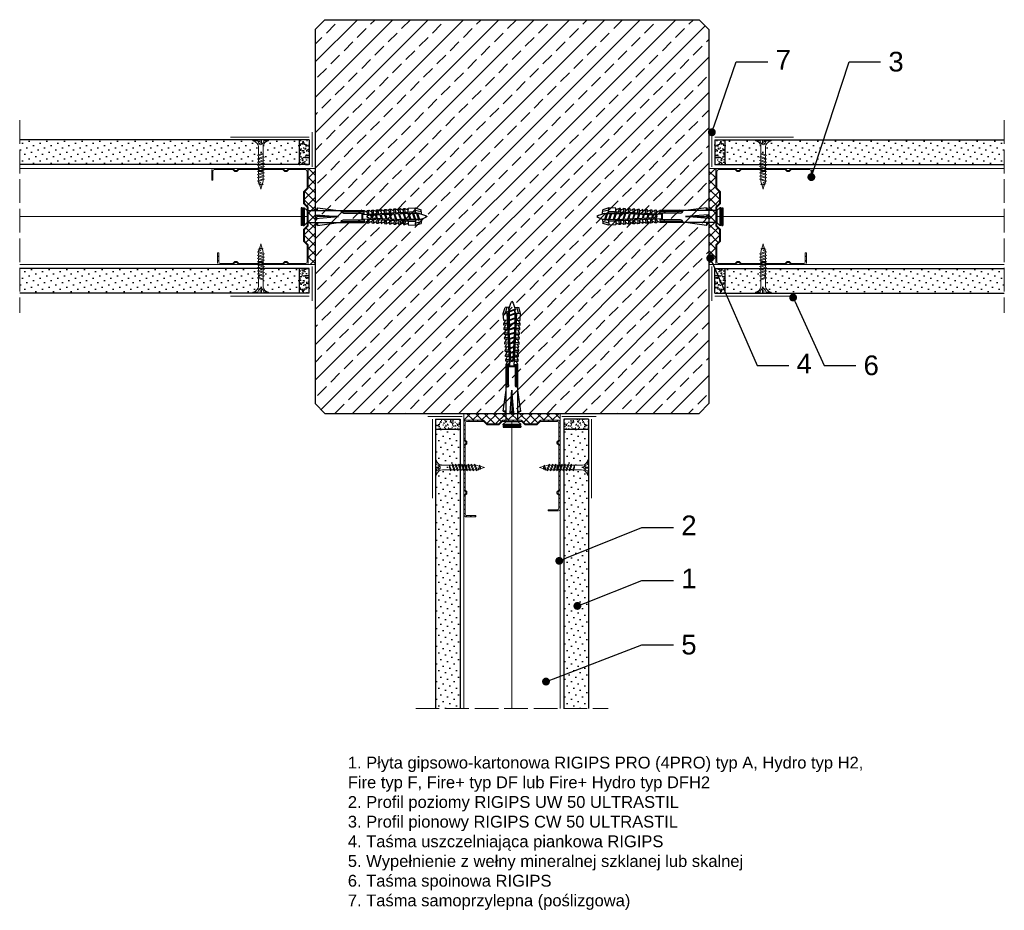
# Model space of a CAD drawing. Header units: millimetres. Extents: x 1245 to 3417, y 302 to 1534.
# Tile 3 of 9: x 1245 to 1745, y 1072 to 1524. Entities that reach past the tile are written whole.
import ezdxf
from ezdxf import colors
from ezdxf.entities.mleader import LeaderData, LeaderLine
from ezdxf.math import Vec2, Vec3

# ---------------------------------------------------------------- set-up
doc = ezdxf.new("R2010")
doc.units = ezdxf.units.MM
doc.linetypes.add('ACAD_ISO02W100', pattern=[15, 12, -3])
for name, color, linetype, lineweight in [('_ISOVER WELNA', 7, 'BATTING', 9), ('_RIGIPS AKCESORIA', 7, 'Continuous', 18), ('_RIGIPS G-K', 7, 'Continuous', 25), ('_RIGIPS PROFIL', 7, 'Continuous', 18), ('KRESKOWANIE', 7, 'Continuous', 9), ('OPISY', 7, 'Continuous', 9), ('PRZERYWANA', 7, 'ACAD_ISO02W100', 9)]:
    doc.layers.add(name, color=color, linetype=linetype, lineweight=lineweight)
doc.styles.get("Standard").update_dxf_attribs({"font": 'arial.ttf'})
doc.linetypes.add('BATTING', pattern='A,0.00254,-2.54,[134,ltypeshp.shx,S=2.54,R=0,X=-2.54,Y=0],-5.08,[134,ltypeshp.shx,S=2.54,R=180,X=2.54,Y=0],-2.54', length=10.16254)

# ---------------------------------------------------------------- blocks, each defined once
blk = doc.blocks.new('TN 25')
at = {"layer": '_RIGIPS AKCESORIA'}
for p, q in [((0, -0.84), (0, 7.16)), ((0, 7.16), (0.46, 7.16)), ((0.46, 7.16), (0.46, 4.78)), ((8.47, 4.46), (8.79, 5)), ((8.79, 5), (9.93, 2.01)), ((10.1, 4.46), (10.41, 5)), ((10.41, 5), (11.56, 2.01)), ((11.67, 4.46), (11.99, 5)), ((11.99, 5), (13.14, 2.01)), ((13.21, 4.46), (13.52, 5)), ((13.52, 5), (14.67, 2.01)), ((14.8, 4.46), (15.12, 5)), ((15.12, 5), (16.26, 2.01)), ((16.42, 4.46), (16.73, 5)), ((16.73, 5), (17.88, 2.01)), ((17.99, 4.46), (18.31, 5)), ((18.31, 5), (19.45, 2.01)), ((19.68, 4.46), (20, 5)), ((20, 5), (21.14, 2.01)), ((0.46, 4.78), (0, 4.78)), ((0, 3.5), (1.77, 3.5)), ((0, 2.83), (1.77, 2.83)), ((0.46, 1.64), (0, 1.64)), ((0.46, -0.84), (0.46, 1.64)), ((1.77, 3.5), (1.77, 4.2)), ((1.77, 2.83), (1.77, 2.18)), ((3.02, 4.46), (8.47, 4.46)), ((7.49, 2.01), (3.55, 2.01)), ((7.12, 4.46), (7.12, 3.18)), ((8.03, 2.01), (7.12, 4.46)), ((7.12, 3.18), (7.65, 1.53)), ((7.65, 1.53), (8.03, 2.01)), ((9.41, 2.01), (8.03, 2.01)), ((9.61, 1.51), (8.47, 4.46)), ((9, 4.46), (10.1, 4.46)), ((9.93, 2.01), (9.61, 1.51)), ((11.04, 2.01), (9.93, 2.01)), ((11.23, 1.51), (10.1, 4.46)), ((10.62, 4.46), (11.67, 4.46)), ((11.56, 2.01), (11.23, 1.51)), ((12.61, 2.01), (11.56, 2.01)), ((12.81, 1.51), (11.67, 4.46)), ((12.2, 4.46), (13.21, 4.46)), ((13.14, 2.01), (12.81, 1.51)), ((14.15, 2.01), (13.14, 2.01)), ((14.34, 1.51), (13.21, 4.46)), ((13.73, 4.46), (14.8, 4.46)), ((14.67, 2.01), (14.34, 1.51)), ((15.74, 2.01), (14.67, 2.01)), ((15.94, 1.51), (14.8, 4.46)), ((15.33, 4.46), (16.42, 4.46)), ((16.26, 2.01), (15.94, 1.51)), ((17.36, 2.01), (16.26, 2.01)), ((17.55, 1.51), (16.42, 4.46)), ((16.94, 4.46), (17.99, 4.46)), ((17.88, 2.01), (17.55, 1.51)), ((18.93, 2.01), (17.88, 2.01)), ((19.13, 1.51), (17.99, 4.46)), ((18.52, 4.46), (19.68, 4.46)), ((19.45, 2.01), (19.13, 1.51)), ((19.45, 2.01), (20.62, 2.01)), ((20.82, 1.51), (19.68, 4.46)), ((20.21, 4.46), (20.7, 4.46)), ((20.7, 4.46), (22.28, 3.98)), ((21.14, 2.01), (20.82, 1.51)), ((21.14, 2.01), (21.81, 2.12)), ((21.85, 1.83), (21.67, 3.28)), ((21.67, 3.28), (22.14, 2.4)), ((22.14, 2.4), (21.85, 1.83)), ((22.7, 2.36), (22.14, 2.4)), ((22.28, 3.98), (22.56, 4.37)), ((22.7, 2.36), (22.28, 3.98)), ((22.56, 4.37), (23.03, 2.71)), ((23.03, 2.71), (22.7, 2.36)), ((22.71, 3.85), (25, 3.24)), ((25, 3.24), (23.03, 2.71)), ((0, -0.84), (0.46, -0.84))]:
    blk.add_line(p, q, dxfattribs=at)
for centre, major_axis, ratio, start_param, end_param in [((3.09, 7.67), (0.17, 3.2), 0.826134, 1.773653, 3.180586), ((-0.04, 0.9), (0, 3.93), 0.848176, -0.720942, -0.151112), ((3.37, -1.57), (0.28, 3.57), 0.832181, 0.035984, 1.430787), ((-2.73, 15.91), (0, 14.76), 0.848176, 3.399396, 3.475072), ((0.59, 4.62), (0, 2.81), 0.848176, 3.475072, 3.862535), ((1.66, 3.18), (0, 0.895), 0.848176, -1.552777, -0.720942), ((1.66, 3.18), (0, 0.895), 0.848176, 3.862535, 4.730408)]:
    blk.add_ellipse(centre, major_axis=major_axis, ratio=ratio, start_param=start_param, end_param=end_param, dxfattribs=at)
blk = doc.blocks.new('CW 50 ULTRASTIL')
h = blk.add_hatch()
h.set_pattern_fill('ANSI31', color=256, scale=0.5, style=0)
h.paths.add_polyline_path([(28.56, 40.65, -0.198912), (28.71, 41), (30.21, 42.51, 0.198912), (30.36, 42.86), (30.36, 48.45, 0.198912), (30.21, 48.8), (28.71, 50.31, -0.198912), (28.56, 50.66), (28.56, 59.85, -0.198912), (28.71, 60.2), (30.21, 61.71, 0.198912), (30.36, 62.06), (30.36, 67.65, 0.198912), (30.21, 68), (28.71, 69.51, -0.198912), (28.56, 69.86), (28.56, 78.31, -0.414214), (29.36, 79.11), (37.68, 79.11, -0.198912), (38.04, 78.96), (38.74, 78.25, 0.198912), (39.1, 78.11), (39.68, 78.11, 0.198912), (40.04, 78.25), (40.74, 78.96, -0.198912), (41.1, 79.11), (50.38, 79.11, -0.198912), (50.74, 78.96), (51.44, 78.25, 0.198912), (51.8, 78.11), (52.38, 78.11, 0.198912), (52.74, 78.25), (53.44, 78.96, -0.198912), (53.8, 79.11), (63.08, 79.11, -0.198912), (63.44, 78.96), (64.14, 78.25, 0.198912), (64.5, 78.11), (65.08, 78.11, 0.198912), (65.44, 78.25), (66.14, 78.96, -0.198912), (66.5, 79.11), (75.66, 79.11, -0.414214), (76.46, 78.31), (76.46, 73.66), (77.01, 73.66), (77.01, 78.86, 0.414214), (76.21, 79.66), (66.5, 79.66, 0.198912), (66.14, 79.51), (65.44, 78.8, -0.198912), (65.08, 78.66), (64.5, 78.66, -0.198912), (64.14, 78.8), (63.44, 79.51, 0.198912), (63.08, 79.66), (53.8, 79.66, 0.198912), (53.44, 79.51), (52.74, 78.8, -0.198912), (52.38, 78.66), (51.8, 78.66, -0.198912), (51.44, 78.8), (50.74, 79.51, 0.198912), (50.38, 79.66), (41.1, 79.66, 0.198912), (40.74, 79.51), (40.04, 78.8, -0.198912), (39.68, 78.66), (39.1, 78.66, -0.198912), (38.74, 78.8), (38.04, 79.51, 0.198912), (37.68, 79.66), (28.81, 79.66, 0.414214), (28.01, 78.86), (28.01, 69.86, 0.198912), (28.16, 69.51), (29.66, 68, -0.198912), (29.81, 67.65), (29.81, 62.06, -0.198912), (29.66, 61.71), (28.16, 60.2, 0.198912), (28.01, 59.85), (28.01, 50.66, 0.198912), (28.16, 50.31), (29.66, 48.8, -0.198912), (29.81, 48.45), (29.81, 42.86, -0.198912), (29.66, 42.51), (28.16, 41, 0.198912), (28.01, 40.65), (28.01, 31.66, 0.414214), (28.81, 30.86), (37.68, 30.86, 0.198912), (38.04, 31), (38.74, 31.71, -0.198912), (39.1, 31.86), (39.68, 31.86, -0.198912), (40.04, 31.71), (40.74, 31, 0.198912), (41.1, 30.86), (50.38, 30.86, 0.198912), (50.74, 31), (51.44, 31.71, -0.198912), (51.8, 31.86), (52.38, 31.86, -0.198912), (52.74, 31.71), (53.44, 31, 0.198912), (53.8, 30.86), (63.08, 30.86, 0.198912), (63.44, 31), (64.14, 31.71, -0.198912), (64.5, 31.86), (65.08, 31.86, -0.198912), (65.44, 31.71), (66.14, 31, 0.198912), (66.5, 30.86), (73.21, 30.86, 0.414214), (74.01, 31.66), (74.01, 36.86), (73.46, 36.86), (73.46, 32.21, -0.414214), (72.66, 31.41), (66.5, 31.41, -0.198912), (66.14, 31.55), (65.44, 32.26, 0.198912), (65.08, 32.41), (64.5, 32.41, 0.198912), (64.14, 32.26), (63.44, 31.55, -0.198912), (63.08, 31.41), (53.8, 31.41, -0.198912), (53.44, 31.55), (52.74, 32.26, 0.198912), (52.38, 32.41), (51.8, 32.41, 0.198912), (51.44, 32.26), (50.74, 31.55, -0.198912), (50.38, 31.41), (41.1, 31.41, -0.198912), (40.74, 31.55), (40.04, 32.26, 0.198912), (39.68, 32.41), (39.1, 32.41, 0.198912), (38.74, 32.26), (38.04, 31.55, -0.198912), (37.68, 31.41), (29.36, 31.41, -0.414214), (28.56, 32.21)])
at = {"layer": '_RIGIPS PROFIL'}
for p, q in [((28.01, 78.86), (28.01, 69.86)), ((28.56, 78.31), (28.56, 69.86)), ((37.68, 79.66), (28.81, 79.66)), ((37.68, 79.11), (29.36, 79.11)), ((38.04, 79.51), (38.74, 78.8)), ((38.04, 78.96), (38.74, 78.25)), ((39.68, 78.66), (39.1, 78.66)), ((39.68, 78.11), (39.1, 78.11)), ((40.74, 79.51), (40.04, 78.8)), ((40.74, 78.96), (40.04, 78.25)), ((50.38, 79.66), (41.1, 79.66)), ((50.38, 79.11), (41.1, 79.11)), ((50.74, 79.51), (51.44, 78.8)), ((50.74, 78.96), (51.44, 78.25)), ((52.38, 78.66), (51.8, 78.66)), ((52.38, 78.11), (51.8, 78.11)), ((53.44, 79.51), (52.74, 78.8)), ((53.44, 78.96), (52.74, 78.25)), ((53.8, 79.66), (63.08, 79.66)), ((53.8, 79.11), (63.08, 79.11)), ((63.44, 79.51), (64.14, 78.8)), ((63.44, 78.96), (64.14, 78.25)), ((65.08, 78.66), (64.5, 78.66)), ((65.08, 78.11), (64.5, 78.11)), ((66.14, 79.51), (65.44, 78.8)), ((66.14, 78.96), (65.44, 78.25)), ((76.21, 79.66), (66.5, 79.66)), ((75.66, 79.11), (66.5, 79.11)), ((76.46, 73.66), (76.46, 78.31)), ((77.01, 73.66), (77.01, 78.86)), ((76.46, 73.66), (77.01, 73.66)), ((29.66, 68), (28.16, 69.51)), ((30.21, 68), (28.71, 69.51)), ((29.81, 67.65), (29.81, 62.06)), ((30.36, 67.65), (30.36, 62.06)), ((29.66, 61.71), (28.16, 60.2)), ((30.21, 61.71), (28.71, 60.2)), ((28.01, 59.85), (28.01, 50.66)), ((28.56, 59.85), (28.56, 50.66)), ((29.66, 48.8), (28.16, 50.31)), ((30.21, 48.8), (28.71, 50.31)), ((29.81, 42.86), (29.81, 48.45)), ((30.36, 42.86), (30.36, 48.45)), ((28.01, 31.66), (28.01, 40.65)), ((29.66, 42.51), (28.16, 41)), ((28.56, 32.21), (28.56, 40.65)), ((30.21, 42.51), (28.71, 41)), ((73.46, 36.86), (73.46, 32.21)), ((73.46, 36.86), (74.01, 36.86)), ((74.01, 36.86), (74.01, 31.66)), ((37.68, 30.86), (28.81, 30.86)), ((37.68, 31.41), (29.36, 31.41)), ((38.04, 31.55), (38.74, 32.26)), ((38.04, 31), (38.74, 31.71)), ((39.68, 32.41), (39.1, 32.41)), ((39.68, 31.86), (39.1, 31.86)), ((40.74, 31.55), (40.04, 32.26)), ((40.74, 31), (40.04, 31.71)), ((50.38, 31.41), (41.1, 31.41)), ((50.38, 30.86), (41.1, 30.86)), ((50.74, 31.55), (51.44, 32.26)), ((50.74, 31), (51.44, 31.71)), ((52.38, 32.41), (51.8, 32.41)), ((52.38, 31.86), (51.8, 31.86)), ((53.44, 31.55), (52.74, 32.26)), ((53.44, 31), (52.74, 31.71)), ((53.8, 31.41), (63.08, 31.41)), ((53.8, 30.86), (63.08, 30.86)), ((63.44, 31.55), (64.14, 32.26)), ((63.44, 31), (64.14, 31.71)), ((65.08, 32.41), (64.5, 32.41)), ((65.08, 31.86), (64.5, 31.86)), ((66.14, 31.55), (65.44, 32.26)), ((66.14, 31), (65.44, 31.71)), ((72.66, 31.41), (66.5, 31.41)), ((73.21, 30.86), (66.5, 30.86))]:
    blk.add_line(p, q, dxfattribs=at)
for centre, radius, start, end in [((28.81, 78.86), 0.8, 90, 180), ((29.36, 78.31), 0.8, 90, 180), ((37.68, 79.16), 0.5, 45, 90), ((37.68, 78.61), 0.5, 45, 90), ((39.1, 79.16), 0.5, 225, 270), ((39.1, 78.61), 0.5, 225, 270), ((39.68, 79.16), 0.5, 270, 315), ((39.68, 78.61), 0.5, 270, 315), ((41.1, 79.16), 0.5, 90, 135), ((41.1, 78.61), 0.5, 90, 135), ((50.38, 79.16), 0.5, 45, 90), ((50.38, 78.61), 0.5, 45, 90), ((51.8, 79.16), 0.5, 225, 270), ((51.8, 78.61), 0.5, 225, 270), ((52.38, 79.16), 0.5, 270, 315), ((52.38, 78.61), 0.5, 270, 315), ((53.8, 79.16), 0.5, 90, 135), ((53.8, 78.61), 0.5, 90, 135), ((63.08, 79.16), 0.5, 45, 90), ((63.08, 78.61), 0.5, 45, 90), ((64.5, 79.16), 0.5, 225, 270), ((64.5, 78.61), 0.5, 225, 270), ((65.08, 79.16), 0.5, 270, 315), ((65.08, 78.61), 0.5, 270, 315), ((66.5, 79.16), 0.5, 90, 135), ((66.5, 78.61), 0.5, 90, 135), ((75.66, 78.31), 0.8, 0, 90), ((76.21, 78.86), 0.8, 0, 90), ((28.51, 69.86), 0.5, 180, 225), ((29.06, 69.86), 0.5, 180, 225), ((29.31, 67.65), 0.5, 0, 45), ((29.86, 67.65), 0.5, 0, 45), ((28.51, 59.85), 0.5, 135, 180), ((29.06, 59.85), 0.5, 135, 180), ((29.31, 62.06), 0.5, 315, 0), ((29.86, 62.06), 0.5, 315, 0), ((28.51, 50.66), 0.5, 180, 225), ((29.06, 50.66), 0.5, 180, 225), ((29.31, 48.45), 0.5, 0, 45), ((29.86, 48.45), 0.5, 0, 45), ((28.51, 40.65), 0.5, 135, 180), ((29.06, 40.65), 0.5, 135, 180), ((29.31, 42.86), 0.5, 315, 0), ((29.86, 42.86), 0.5, 315, 0), ((28.81, 31.66), 0.8, 180, 270), ((29.36, 32.21), 0.8, 180, 270), ((37.68, 31.91), 0.5, 270, 315), ((37.68, 31.36), 0.5, 270, 315), ((39.1, 31.91), 0.5, 90, 135), ((39.1, 31.36), 0.5, 90, 135), ((39.68, 31.91), 0.5, 45, 90), ((39.68, 31.36), 0.5, 45, 90), ((41.1, 31.91), 0.5, 225, 270), ((41.1, 31.36), 0.5, 225, 270), ((50.38, 31.91), 0.5, 270, 315), ((50.38, 31.36), 0.5, 270, 315), ((51.8, 31.91), 0.5, 90, 135), ((51.8, 31.36), 0.5, 90, 135), ((52.38, 31.91), 0.5, 45, 90), ((52.38, 31.36), 0.5, 45, 90), ((53.8, 31.91), 0.5, 225, 270), ((53.8, 31.36), 0.5, 225, 270), ((63.08, 31.91), 0.5, 270, 315), ((63.08, 31.36), 0.5, 270, 315), ((64.5, 31.91), 0.5, 90, 135), ((64.5, 31.36), 0.5, 90, 135), ((65.08, 31.91), 0.5, 45, 90), ((65.08, 31.36), 0.5, 45, 90), ((66.5, 31.91), 0.5, 225, 270), ((66.5, 31.36), 0.5, 225, 270), ((72.66, 32.21), 0.8, 270, 0), ((73.21, 31.66), 0.8, 270, 0)]:
    blk.add_arc(centre, radius, start, end, dxfattribs=at)
blk = doc.blocks.new('kolek rozprezny komplet 60')
for p, q in [((390.66, 217.01), (390.76, 218.91)), ((393.15, 216.88), (390.66, 217.01)), ((393.75, 218.75), (390.71, 217.96)), ((393.81, 219.85), (390.76, 218.91)), ((391.67, 216.95), (392.67, 216.95)), ((392.67, 216.95), (391.67, 213.95)), ((392.67, 216.95), (392.07, 213.95)), ((393.07, 216.95), (392.07, 213.95)), ((392.67, 216.95), (393.04, 217.45)), ((393.07, 216.95), (393.04, 217.45)), ((393.07, 216.95), (394.67, 216.95)), ((394.67, 216.95), (393.67, 213.95)), ((393.68, 217.35), (393.81, 219.85)), ((417.38, 216.11), (393.68, 217.35)), ((420.47, 216.55), (393.71, 217.95)), ((397.41, 219.66), (393.81, 219.85)), ((394.67, 216.95), (394.07, 213.95)), ((395.07, 216.95), (394.07, 213.95)), ((394.67, 216.95), (394.92, 217.29)), ((395.07, 216.95), (395.05, 217.28)), ((395.07, 216.95), (397.07, 216.95)), ((397.07, 216.95), (396.07, 213.95)), ((397.07, 216.95), (396.47, 213.95)), ((397.47, 216.95), (396.47, 213.95)), ((397.07, 216.95), (397.23, 217.17)), ((397.31, 217.76), (397.41, 219.66)), ((397.47, 216.95), (397.46, 217.16)), ((397.47, 216.95), (399.47, 216.95)), ((397.67, 217.14), (397.71, 217.74)), ((399, 219.58), (397.82, 218.98)), ((398.47, 217.1), (398.5, 217.7)), ((399.47, 216.95), (398.47, 213.95)), ((399.47, 216.95), (398.87, 213.95)), ((399.87, 216.95), (398.87, 213.95)), ((398.9, 217.68), (399, 219.58)), ((399.8, 219.54), (399, 219.58)), ((399.47, 216.95), (399.55, 217.05)), ((399.7, 217.64), (399.8, 219.54)), ((399.87, 216.95), (399.87, 217.03)), ((399.87, 216.95), (401.38, 216.95)), ((400.07, 217.02), (400.1, 217.62)), ((401.4, 219.45), (400.22, 218.85)), ((400.87, 216.98), (400.9, 217.58)), ((401.87, 216.92), (400.87, 213.95)), ((401.87, 216.92), (401.27, 213.95)), ((402.26, 216.9), (401.27, 213.95)), ((401.3, 217.56), (401.4, 219.45)), ((402.2, 219.41), (401.4, 219.45)), ((402.1, 217.51), (402.2, 219.41)), ((402.47, 216.89), (402.5, 217.49)), ((403.8, 219.33), (402.61, 218.72)), ((403.27, 216.85), (403.3, 217.45)), ((404.22, 216.8), (403.31, 214.05)), ((403.7, 217.43), (403.8, 219.33)), ((404.24, 216.8), (403.7, 214.07)), ((404.62, 216.78), (403.72, 214.07)), ((404.6, 219.29), (403.8, 219.33)), ((404.5, 217.39), (404.6, 219.29)), ((404.86, 216.77), (404.9, 217.37)), ((406.19, 219.2), (405.01, 218.6)), ((405.66, 216.73), (405.69, 217.32)), ((406.58, 216.68), (405.75, 214.18)), ((406.09, 217.3), (406.19, 219.2)), ((406.62, 216.68), (406.12, 214.2)), ((406.98, 216.66), (406.16, 214.2)), ((406.99, 219.16), (406.19, 219.2)), ((406.89, 217.26), (406.99, 219.16)), ((407.26, 216.64), (407.29, 217.24)), ((408.59, 219.08), (407.41, 218.47)), ((408.06, 216.6), (408.09, 217.2)), ((408.94, 216.55), (408.19, 214.31)), ((408.49, 217.18), (408.59, 219.08)), ((408.99, 216.55), (408.55, 214.33)), ((409.39, 219.03), (408.59, 219.08)), ((409.34, 216.53), (408.6, 214.33)), ((409.29, 217.14), (409.39, 219.03)), ((409.66, 216.52), (409.69, 217.12)), ((410.99, 218.95), (409.8, 218.35)), ((410.46, 216.47), (410.49, 217.07)), ((411.3, 216.43), (410.64, 214.44)), ((410.89, 217.05), (410.99, 218.95)), ((411.37, 216.43), (410.98, 214.45)), ((411.69, 216.41), (411.04, 214.46)), ((412.59, 218.87), (411.4, 218.26)), ((412.05, 216.39), (412.09, 216.99)), ((412.49, 216.97), (412.59, 218.87)), ((413.38, 218.82), (412.59, 218.87)), ((412.85, 216.35), (412.89, 216.95)), ((413.66, 216.31), (413.08, 214.56)), ((413.28, 216.93), (413.38, 218.82)), ((413.75, 216.3), (413.4, 214.58)), ((414.05, 216.29), (413.49, 214.58)), ((414.98, 218.74), (413.8, 218.14)), ((414.45, 216.27), (414.48, 216.86)), ((414.88, 216.84), (414.98, 218.74)), ((415.78, 218.7), (414.98, 218.74)), ((415.25, 216.22), (415.28, 216.82)), ((416.02, 216.18), (415.52, 214.69)), ((415.68, 216.8), (415.78, 218.7)), ((416.12, 216.18), (415.83, 214.71)), ((416.41, 216.16), (415.93, 214.71)), ((417.38, 218.62), (416.2, 218.01)), ((417.28, 216.72), (417.38, 218.62)), ((418.18, 218.57), (417.38, 218.62)), ((418.22, 215.58), (418.01, 214.95)), ((418.08, 216.68), (418.18, 218.57)), ((419.78, 218.49), (418.59, 217.89)), ((419.68, 216.59), (419.78, 218.49)), ((430.17, 217.15), (419.71, 217.15)), ((431.37, 217.95), (419.75, 217.95)), ((448.67, 218.45), (419.77, 218.45)), ((420.47, 217.15), (420.47, 213.75)), ((420.67, 217.15), (420.67, 213.75)), ((420.87, 217.15), (420.87, 213.75)), ((443.47, 219.95), (432.8, 218.45)), ((444.34, 216.37), (432.8, 215.45)), ((432.8, 215.45), (443.47, 215.45)), ((444.34, 214.53), (432.8, 215.45)), ((443.47, 218.45), (443.47, 219.95)), ((443.47, 219.95), (444.34, 218.45)), ((444.34, 216.37), (443.47, 215.45)), ((444.34, 214.53), (443.47, 215.45)), ((444.34, 214.53), (444.34, 216.37)), ((450.17, 219.95), (448.67, 218.45)), ((448.67, 218.45), (448.67, 212.45)), ((448.67, 216.95), (448.67, 213.95)), ((450.17, 219.95), (450.17, 210.95)), ((450.67, 219.95), (450.17, 219.95)), ((450.67, 219.95), (450.67, 210.95)), ((450.67, 219.35), (451.17, 219.95)), ((451.17, 219.95), (451.67, 219.95)), ((451.17, 219.95), (451.17, 210.95)), ((451.67, 219.95), (451.67, 210.95)), ((393.15, 214.02), (390.66, 213.89)), ((390.66, 213.89), (390.76, 211.99)), ((393.75, 212.15), (390.71, 212.94)), ((393.81, 211.05), (390.76, 211.99)), ((391.67, 213.95), (391.71, 213.45)), ((391.71, 213.45), (392.07, 213.95)), ((392.07, 213.95), (393.67, 213.95)), ((393.67, 213.95), (393.7, 213.55)), ((417.38, 214.79), (393.68, 213.55)), ((393.68, 213.55), (393.81, 211.05)), ((420.47, 214.35), (393.71, 212.95)), ((393.78, 213.55), (394.07, 213.95)), ((397.41, 211.24), (393.81, 211.05)), ((394.07, 213.95), (396.07, 213.95)), ((396.07, 213.95), (396.09, 213.67)), ((396.28, 213.68), (396.47, 213.95)), ((396.47, 213.95), (398.47, 213.95)), ((397.31, 213.14), (397.41, 211.24)), ((397.67, 213.76), (397.71, 213.16)), ((399, 211.32), (397.82, 211.93)), ((398.47, 213.95), (398.48, 213.8)), ((398.47, 213.8), (398.5, 213.2)), ((398.77, 213.81), (398.87, 213.95)), ((398.87, 213.95), (400.87, 213.95)), ((398.9, 213.22), (399, 211.32)), ((399.8, 211.36), (399, 211.32)), ((399.7, 213.26), (399.8, 211.36)), ((400.07, 213.88), (400.1, 213.28)), ((401.4, 211.45), (400.22, 212.05)), ((400.87, 213.95), (400.88, 213.92)), ((400.87, 213.92), (400.9, 213.32)), ((401.27, 213.95), (401.38, 213.95)), ((401.27, 213.94), (401.27, 213.95)), ((401.3, 213.35), (401.4, 211.45)), ((402.2, 211.49), (401.4, 211.45)), ((402.1, 213.39), (402.2, 211.49)), ((402.47, 214.01), (402.5, 213.41)), ((403.8, 211.57), (402.61, 212.18)), ((403.27, 214.05), (403.3, 213.45)), ((403.7, 213.47), (403.8, 211.57)), ((404.6, 211.62), (403.8, 211.57)), ((404.5, 213.51), (404.6, 211.62)), ((404.86, 214.13), (404.9, 213.53)), ((406.19, 211.7), (405.01, 212.3)), ((405.66, 214.17), (405.69, 213.58)), ((406.09, 213.6), (406.19, 211.7)), ((406.99, 211.74), (406.19, 211.7)), ((406.89, 213.64), (406.99, 211.74)), ((407.26, 214.26), (407.29, 213.66)), ((408.59, 211.82), (407.41, 212.43)), ((408.06, 214.3), (408.09, 213.7)), ((408.49, 213.72), (408.59, 211.82)), ((409.39, 211.87), (408.59, 211.82)), ((409.29, 213.76), (409.39, 211.87)), ((409.66, 214.38), (409.69, 213.79)), ((410.99, 211.95), (409.8, 212.55)), ((410.46, 214.43), (410.49, 213.83)), ((410.89, 213.85), (410.99, 211.95)), ((412.59, 212.03), (411.4, 212.64)), ((412.05, 214.51), (412.09, 213.91)), ((412.49, 213.93), (412.59, 212.03)), ((413.38, 212.08), (412.59, 212.03)), ((412.85, 214.55), (412.89, 213.95)), ((413.28, 213.97), (413.38, 212.08)), ((414.98, 212.16), (413.8, 212.76)), ((414.45, 214.64), (414.48, 214.04)), ((414.88, 214.06), (414.98, 212.16)), ((415.78, 212.2), (414.98, 212.16)), ((415.25, 214.68), (415.28, 214.08)), ((415.68, 214.1), (415.78, 212.2)), ((417.38, 212.29), (416.2, 212.89)), ((417.28, 214.18), (417.38, 212.29)), ((418.18, 212.33), (417.38, 212.29)), ((418.08, 214.22), (418.18, 212.33)), ((419.78, 212.41), (418.59, 213.01)), ((419.68, 214.31), (419.78, 212.41)), ((430.17, 213.75), (419.71, 213.75)), ((431.37, 212.95), (419.75, 212.95)), ((448.67, 212.45), (419.77, 212.45)), ((443.47, 210.95), (432.8, 212.45)), ((443.47, 212.45), (443.47, 210.95)), ((443.47, 210.95), (444.34, 212.45)), ((450.17, 210.95), (448.67, 212.45)), ((450.67, 210.95), (450.17, 210.95)), ((450.67, 211.55), (451.17, 210.95)), ((451.17, 210.95), (451.67, 210.95))]:
    blk.add_line(p, q)
for centre, radius, start, end in [((393.41, 206.24), 10.85, 99.2038, 121.9083), ((393.41, 224.66), 10.85, 238.0917, 260.7962), ((393.65, 216.85), 0.5, 87, 177), ((397.68, 219.24), 0.3, 177, 297), ((400.08, 219.12), 0.3, 177, 297), ((402.48, 218.99), 0.3, 177, 297), ((404.87, 218.87), 0.3, 177, 297), ((407.27, 218.74), 0.3, 177, 297), ((409.67, 218.61), 0.3, 177, 297), ((411.27, 218.53), 0.3, 177, 297), ((413.66, 218.41), 0.3, 177, 297), ((416.06, 218.28), 0.3, 177, 297), ((417.55, 215.45), 0.682, 255.8604, 104.1386), ((418.46, 218.15), 0.3, 177, 297), ((422.67, 216.95), 1, 90, 168.463), ((430.17, 218.45), 1.3, 270, 0), ((393.65, 214.05), 0.5, 183, 273), ((397.68, 211.66), 0.3, 63, 183), ((400.08, 211.78), 0.3, 63, 183), ((402.48, 211.91), 0.3, 63, 183), ((404.87, 212.03), 0.3, 63, 183), ((407.27, 212.16), 0.3, 63, 183), ((409.67, 212.29), 0.3, 63, 183), ((411.27, 212.37), 0.3, 63, 183), ((413.66, 212.5), 0.3, 63, 183), ((416.06, 212.62), 0.3, 63, 183), ((418.46, 212.75), 0.3, 63, 183), ((422.67, 213.95), 1, 191.537, 270), ((430.17, 212.45), 1.3, 0, 90)]:
    blk.add_arc(centre, radius, start, end)
blk = doc.blocks.new('_Dot')
at = {"color": 0, "linetype": 'ByBlock', "lineweight": -2}
blk.add_line((-0.5, 0), (-1, 0), dxfattribs=at)
at = {"color": 0, "linetype": 'ByBlock', "const_width": 0.5}
blk.add_lwpolyline([(-0.25, 0, 1), (0.25, 0, 1)], format="xyb", close=True, dxfattribs=at)

msp = doc.modelspace()

# ---------------------------------------------------------------- hatches: boundary and pattern name
at = {"layer": '_RIGIPS AKCESORIA'}
h = msp.add_hatch(dxfattribs=at)
h.set_pattern_fill('ANSI37', color=256, style=0)
h.set_pattern_definition([(135, (2990.4067, 384.5676), (2.245064, 2.245064), []), (45, (2990.4067, 384.5676), (2.245064, -2.245064), [])])
h.paths.add_polyline_path([(1391.7, 1429.04, 0.198912), (1391.56, 1429.4), (1390.05, 1430.9, -0.198912), (1389.9, 1431.26), (1389.9, 1436.84, -0.198912), (1390.05, 1437.2), (1391.56, 1438.7, 0.198912), (1391.7, 1439.06), (1391.7, 1448.05, 0.414214), (1390.9, 1448.85), (1395.2, 1448.85), (1395.2, 1400.05), (1390.9, 1400.05, 0.414214), (1391.7, 1400.85), (1391.7, 1409.84, 0.198912), (1391.56, 1410.2), (1390.05, 1411.7, -0.198912), (1389.9, 1412.06), (1389.9, 1417.64, -0.198912), (1390.05, 1418), (1391.56, 1419.5, 0.198912), (1391.7, 1419.86)])
h = msp.add_hatch(dxfattribs=at)
h.set_pattern_fill('ANSI37', color=256, style=0)
h.set_pattern_definition([(45, (0, 384.5676), (-2.245064, 2.245064), []), (135, (0, 384.5676), (-2.245064, -2.245064), [])])
h.paths.add_polyline_path([(1598.7, 1429.04, -0.198912), (1598.85, 1429.4), (1600.36, 1430.9, 0.198912), (1600.5, 1431.26), (1600.5, 1436.84, 0.198912), (1600.36, 1437.2), (1598.85, 1438.7, -0.198912), (1598.7, 1439.06), (1598.7, 1448.05, -0.414214), (1599.5, 1448.85), (1595.2, 1448.85), (1595.2, 1400.05), (1599.5, 1400.05, -0.414214), (1598.7, 1400.85), (1598.7, 1409.84, -0.198912), (1598.85, 1410.2), (1600.36, 1411.7, 0.198912), (1600.5, 1412.06), (1600.5, 1417.64, 0.198912), (1600.36, 1418), (1598.85, 1419.5, -0.198912), (1598.7, 1419.86)])
h = msp.add_hatch(dxfattribs=at)
h.set_pattern_fill('ANSI37', color=256, angle=90, style=0)
h.set_pattern_definition([(225, (2535.087, 2919.6547), (-2.245064, 2.245064), []), (135, (2535.087, 2919.6547), (2.245064, 2.245064), [])])
h.paths.add_polyline_path([(1490.61, 1320.95, 0.198912), (1490.26, 1320.8), (1488.75, 1319.3, -0.198912), (1488.4, 1319.15), (1482.81, 1319.15, -0.198912), (1482.46, 1319.3), (1480.95, 1320.8, 0.198912), (1480.6, 1320.95), (1471.6, 1320.95, 0.414214), (1470.8, 1320.15), (1470.8, 1324.45), (1519.6, 1324.45), (1519.6, 1320.15, 0.414214), (1518.8, 1320.95), (1509.81, 1320.95, 0.198912), (1509.46, 1320.8), (1507.95, 1319.3, -0.198912), (1507.6, 1319.15), (1502.01, 1319.15, -0.198912), (1501.66, 1319.3), (1500.15, 1320.8, 0.198912), (1499.8, 1320.95)])
at = {"layer": '_RIGIPS G-K'}
h = msp.add_hatch(dxfattribs=at)
h.set_pattern_fill('DOTS', color=256, scale=2, angle=225, style=0)
h.set_pattern_definition([(315, (3690.4067, 360.4676), (-1.122532, -3.367596), [0, -3.175])])
h.paths.add_polyline_path([(1245.2, 1463.35), (1245.2, 1450.85), (1387.2, 1450.85), (1387.2, 1463.35)])
h = msp.add_hatch(dxfattribs=at)
h.set_pattern_fill('AR-SAND', color=256, scale=0.05, style=0)
h.set_pattern_definition([(142.5, (3406.7401, 360.4676), (0.0800016, 2.4470662), [0, -1.9304, 0, -2.159, 0, -2.06375]), (172.5, (3406.74, 360.4676), (-2.2476164, 3.5841255), [0, -1.0414, 0, -1.7399, 0, -0.66675]), (212.5, (3408.3022, 360.4676), (-3.9549619, 0.007186), [0, -0.635, 0, -2.286, 0, -2.9845]), (222.5, (3408.3022, 360.4676), (-3.8177823, 1.1146466), [0, -0.3175, 0, -1.4986, 0, -1.7145])])
h.paths.add_polyline_path([(1387.2, 1463.35), (1392.2, 1463.35), (1392.2, 1450.85), (1387.2, 1450.85)])
h = msp.add_hatch(dxfattribs=at)
h.set_pattern_fill('AR-SAND', color=256, scale=0.05, style=0)
h.set_pattern_definition([(37.5, (-416.3334, 360.4676), (-0.0800016, 2.4470662), [0, -1.9304, 0, -2.159, 0, -2.06375]), (7.5, (-416.3334, 360.4676), (2.2476164, 3.5841255), [0, -1.0414, 0, -1.7399, 0, -0.66675]), (327.5, (-417.8955, 360.4676), (3.9549619, 0.007186), [0, -0.635, 0, -2.286, 0, -2.9845]), (317.5, (-417.8955, 360.4676), (3.8177823, 1.1146466), [0, -0.3175, 0, -1.4986, 0, -1.7145])])
h.paths.add_polyline_path([(1603.2, 1463.35), (1598.2, 1463.35), (1598.2, 1450.85), (1603.2, 1450.85)])
h = msp.add_hatch(dxfattribs=at)
h.set_pattern_fill('DOTS', color=256, scale=2, angle=225, style=0)
h.set_pattern_definition([(225, (-700, 360.4676), (1.122532, -3.367596), [0, -3.175])])
h.paths.add_polyline_path([(1745.2, 1450.85), (1745.2, 1463.35), (1603.2, 1463.35), (1603.2, 1450.85)])
h = msp.add_hatch(dxfattribs=at)
h.set_pattern_fill('DOTS', color=256, scale=2, angle=225, style=0)
h.set_pattern_definition([(315, (3690.4067, 408.6676), (-1.122532, -3.367596), [0, -3.175])])
h.paths.add_polyline_path([(1245.2, 1398.05), (1245.2, 1385.55), (1387.2, 1385.55), (1387.2, 1398.05)])
h = msp.add_hatch(dxfattribs=at)
h.set_pattern_fill('AR-SAND', color=256, scale=0.05, style=0)
h.set_pattern_definition([(217.5, (3406.7401, 2488.4351), (0.0800016, -2.4470662), [0, -1.9304, 0, -2.159, 0, -2.06375]), (187.5, (3406.74, 2488.435), (-2.2476164, -3.5841255), [0, -1.0414, 0, -1.7399, 0, -0.66675]), (147.5, (3408.3022, 2488.4351), (-3.9549619, -0.007186), [0, -0.635, 0, -2.286, 0, -2.9845]), (137.5, (3408.3022, 2488.435), (-3.8177823, -1.1146466), [0, -0.3175, 0, -1.4986, 0, -1.7145])])
h.paths.add_polyline_path([(1392.2, 1385.55), (1387.2, 1385.55), (1387.2, 1398.05), (1392.2, 1398.05)])
h = msp.add_hatch(dxfattribs=at)
h.set_pattern_fill('AR-SAND', color=256, scale=0.05, style=0)
h.set_pattern_definition([(322.5, (-416.3334, 2488.4351), (-0.0800016, -2.4470662), [0, -1.9304, 0, -2.159, 0, -2.06375]), (352.5, (-416.3334, 2488.435), (2.2476164, -3.5841255), [0, -1.0414, 0, -1.7399, 0, -0.66675]), (32.5, (-417.8955, 2488.4351), (3.9549619, -0.007186), [0, -0.635, 0, -2.286, 0, -2.9845]), (42.5, (-417.8955, 2488.435), (3.8177823, -1.1146466), [0, -0.3175, 0, -1.4986, 0, -1.7145])])
h.paths.add_polyline_path([(1598.2, 1385.55), (1603.2, 1385.55), (1603.2, 1398.05), (1598.2, 1398.05)])
h = msp.add_hatch(dxfattribs=at)
h.set_pattern_fill('DOTS', color=256, scale=2, angle=225, style=0)
h.set_pattern_definition([(225, (-700, 408.6676), (1.122532, -3.367596), [0, -3.175])])
h.paths.add_polyline_path([(1745.2, 1385.55), (1745.2, 1398.05), (1603.2, 1398.05), (1603.2, 1385.55)])
h = msp.add_hatch(dxfattribs=at)
h.set_pattern_fill('AR-SAND', color=256, scale=0.05, angle=90, style=0)
h.set_pattern_definition([(232.5, (2559.1871, 3335.9881), (-2.4470662, 0.0800016), [0, -1.9304, 0, -2.159, 0, -2.06375]), (262.5, (2559.187, 3335.988), (-3.5841255, -2.2476164), [0, -1.0414, 0, -1.7399, 0, -0.66675]), (302.5, (2559.1871, 3337.5502), (-0.007186, -3.9549619), [0, -0.635, 0, -2.286, 0, -2.9845]), (312.5, (2559.187, 3337.5502), (-1.1146466, -3.8177823), [0, -0.3175, 0, -1.4986, 0, -1.7145])])
h.paths.add_polyline_path([(1456.3, 1316.45), (1456.3, 1321.45), (1468.8, 1321.45), (1468.8, 1316.45)])
h = msp.add_hatch(dxfattribs=at)
h.set_pattern_fill('AR-SAND', color=256, scale=0.05, angle=90, style=0)
h.set_pattern_definition([(307.5, (431.2196, 3335.9881), (2.4470662, 0.0800016), [0, -1.9304, 0, -2.159, 0, -2.06375]), (277.5, (431.2196, 3335.988), (3.5841255, -2.2476164), [0, -1.0414, 0, -1.7399, 0, -0.66675]), (237.5, (431.2196, 3337.5502), (0.007186, -3.9549619), [0, -0.635, 0, -2.286, 0, -2.9845]), (227.5, (431.2196, 3337.5502), (1.1146466, -3.8177823), [0, -0.3175, 0, -1.4986, 0, -1.7145])])
h.paths.add_polyline_path([(1534.1, 1321.45), (1534.1, 1316.45), (1521.6, 1316.45), (1521.6, 1321.45)])
h = msp.add_hatch(dxfattribs=at)
h.set_pattern_fill('DOTS', color=256, scale=2, angle=315, style=0)
h.set_pattern_definition([(45, (2559.187, 3619.6547), (3.367596, -1.122532), [0, -3.175])])
h.paths.add_polyline_path([(1456.3, 1174.45), (1468.8, 1174.45), (1468.8, 1316.45), (1456.3, 1316.45)])
h = msp.add_hatch(dxfattribs=at)
h.set_pattern_fill('DOTS', color=256, scale=2, angle=315, style=0)
h.set_pattern_definition([(45, (2510.987, 3619.6547), (3.367596, -1.122532), [0, -3.175])])
h.paths.add_polyline_path([(1521.6, 1174.45), (1534.1, 1174.45), (1534.1, 1316.45), (1521.6, 1316.45)])
at = {"layer": 'KRESKOWANIE'}
h = msp.add_hatch(dxfattribs=at)
h.set_pattern_fill('ANSI33', color=256, scale=2, style=0)
h.paths.add_polyline_path([(1595.2, 1519.45), (1590.2, 1524.45), (1400.2, 1524.45), (1395.2, 1519.45), (1395.2, 1329.45), (1400.2, 1324.45), (1590.2, 1324.45), (1595.2, 1329.45)])

# ---------------------------------------------------------------- linework, layer by layer
for p, q in [((1395.2, 1519.45), (1400.2, 1524.45)), ((1400.2, 1524.45), (1590.2, 1524.45)), ((1590.2, 1524.45), (1595.2, 1519.45)), ((1395.2, 1519.45), (1395.2, 1329.45)), ((1595.2, 1519.45), (1595.2, 1329.45)), ((1400.2, 1324.45), (1395.2, 1329.45)), ((1595.2, 1329.45), (1590.2, 1324.45)), ((1400.2, 1324.45), (1590.2, 1324.45))]:
    msp.add_line(p, q)
at = {"layer": '_ISOVER WELNA', "ltscale": 2.4}
for p, q in [((1245.2, 1424.45), (1391.15, 1424.45)), ((1745.2, 1424.45), (1599.25, 1424.45)), ((1495.2, 1174.45), (1495.2, 1320.4))]:
    msp.add_line(p, q, dxfattribs=at)
at = {"layer": '_RIGIPS AKCESORIA'}
for p, q in [((1393.7, 1449.75), (1393.7, 1467.25)), ((1596.7, 1449.75), (1596.7, 1467.25)), ((1392.2, 1464.85), (1352.2, 1464.85)), ((1598.2, 1464.85), (1638.2, 1464.85)), ((1393.7, 1399.15), (1393.7, 1381.65)), ((1596.7, 1399.15), (1596.7, 1381.65)), ((1392.2, 1384.05), (1352.2, 1384.05)), ((1598.2, 1384.05), (1638.2, 1384.05)), ((1469.9, 1322.95), (1452.4, 1322.95)), ((1454.8, 1321.45), (1454.8, 1281.45)), ((1520.5, 1322.95), (1538, 1322.95)), ((1535.6, 1321.45), (1535.6, 1281.45))]:
    msp.add_line(p, q, dxfattribs=at)
at = {"layer": '_RIGIPS G-K'}
for p, q in [((1392.2, 1463.35), (1245.2, 1463.35)), ((1387.2, 1463.35), (1387.2, 1450.85)), ((1392.2, 1463.35), (1392.2, 1450.85)), ((1598.2, 1463.35), (1745.2, 1463.35)), ((1598.2, 1463.35), (1598.2, 1450.85)), ((1603.2, 1463.35), (1603.2, 1450.85)), ((1392.2, 1450.85), (1245.2, 1450.85)), ((1598.2, 1450.85), (1745.2, 1450.85)), ((1392.2, 1398.05), (1245.2, 1398.05)), ((1387.2, 1398.05), (1387.2, 1385.55)), ((1392.2, 1385.55), (1392.2, 1398.05)), ((1598.2, 1398.05), (1745.2, 1398.05)), ((1598.2, 1385.55), (1598.2, 1398.05)), ((1603.2, 1398.05), (1603.2, 1385.55)), ((1392.2, 1385.55), (1245.2, 1385.55)), ((1598.2, 1385.55), (1745.2, 1385.55)), ((1456.3, 1321.45), (1456.3, 1174.45)), ((1456.3, 1321.45), (1468.8, 1321.45)), ((1468.8, 1321.45), (1468.8, 1174.45)), ((1521.6, 1321.45), (1521.6, 1174.45)), ((1534.1, 1321.45), (1521.6, 1321.45)), ((1534.1, 1321.45), (1534.1, 1174.45)), ((1456.3, 1316.45), (1468.8, 1316.45)), ((1521.6, 1316.45), (1534.1, 1316.45))]:
    msp.add_line(p, q, dxfattribs=at)
at = {"layer": '_RIGIPS PROFIL'}
for p, q in [((1395.2, 1448.85), (1245.2, 1448.85)), ((1595.2, 1448.85), (1745.2, 1448.85)), ((1395.2, 1400.05), (1245.2, 1400.05)), ((1595.2, 1400.05), (1745.2, 1400.05)), ((1470.8, 1324.45), (1470.8, 1174.45)), ((1519.6, 1324.45), (1519.6, 1174.45))]:
    msp.add_line(p, q, dxfattribs=at)
at = {"layer": 'PRZERYWANA'}
for p, q in [((1245.2, 1473.35), (1245.2, 1375.55)), ((1745.2, 1473.35), (1745.2, 1375.55)), ((1446.3, 1174.45), (1544.1, 1174.45))]:
    msp.add_line(p, q, dxfattribs=at)

# ---------------------------------------------------------------- block references
at = {"xscale": -1}
msp.add_blockref('kolek rozprezny komplet 60', (1839.83, 1209), dxfattribs=at)
msp.add_blockref('kolek rozprezny komplet 60', (1150.58, 1209))
at = {"xscale": -1, "rotation": 90}
msp.add_blockref('kolek rozprezny komplet 60', (1710.65, 1769.08), dxfattribs=at)
at = {"layer": '_RIGIPS AKCESORIA'}
for p, rotation in [((1364.46, 1463.35), 270), ((1625.95, 1385.55), 90)]:
    msp.add_blockref('TN 25', p, dxfattribs=dict(at, rotation=rotation))
at = {"layer": '_RIGIPS AKCESORIA', "xscale": -1}
for p, rotation in [((1625.95, 1463.35), 90), ((1364.46, 1385.55), 270)]:
    msp.add_blockref('TN 25', p, dxfattribs=dict(at, rotation=rotation))
at = {"layer": '_RIGIPS AKCESORIA'}
msp.add_blockref('TN 25', (1456.3, 1293.71), dxfattribs=at)
at = {"layer": '_RIGIPS AKCESORIA', "xscale": -1}
msp.add_blockref('TN 25', (1534.1, 1293.71), dxfattribs=at)
at = {"layer": '_RIGIPS PROFIL', "xscale": -1}
msp.add_blockref('CW 50 ULTRASTIL', (1419.71, 1369.19), dxfattribs=at)
at = {"layer": '_RIGIPS PROFIL'}
msp.add_blockref('CW 50 ULTRASTIL', (1570.69, 1369.19), dxfattribs=at)
at = {"layer": '_RIGIPS PROFIL', "xscale": -1, "rotation": 90}
msp.add_blockref('CW 50 ULTRASTIL', (1550.46, 1348.96), dxfattribs=at)

# ---------------------------------------------------------------- texts
at = {"insert": (1411.84, 1150.05), "char_height": 6, "width": 266.5672, "attachment_point": 1}
msp.add_mtext('1. Płyta gipsowo-kartonowa RIGIPS PRO (4PRO) typ A, Hydro typ H2, Fire typ F, Fire+ typ DF lub Fire+ Hydro typ DFH2\\P2. Profil poziomy RIGIPS UW 50 ULTRASTIL\\P3. Profil pionowy RIGIPS CW 50 ULTRASTIL\\P4. Taśma uszczelniająca piankowa RIGIPS\\P5. Wypełnienie z wełny mineralnej szklanej lub skalnej\\P6. Taśma spoinowa RIGIPS\\P7. Taśma samoprzylepna (poślizgowa)', dxfattribs=at)

# ---------------------------------------------------------------- leaders
at = {"layer": 'OPISY'}
ml = msp.add_multileader_mtext('Standard', dxfattribs=at)
ml.set_content('7', color=256)
ml.set_leader_properties()
ml.set_arrow_properties(name='DOT')
ml.build(insert=Vec2(0, 0))
ctx = ml.context
ctx.base_point, ctx.char_height, ctx.landing_gap_size, ctx.plane_origin = Vec3(1625.08, 1503.05), 10, 4, Vec3(1432.49, 1646.71)
notes = []
notes.append((ctx, [(0, (1, 1, 0), (1609.08, 1503.05), (1, 0), 16, [(0, [(1596.7, 1467.25)], 0, [])])]))
ctx.mtext.insert, ctx.mtext.flow_direction = Vec3(1629.08, 1509.05), 5
ml = msp.add_multileader_mtext('Standard', dxfattribs=at)
ml.set_content('3', color=256)
ml.set_leader_properties()
ml.set_arrow_properties(name='DOT')
ml.build(insert=Vec2(0, 0))
ctx = ml.context
ctx.base_point, ctx.char_height, ctx.landing_gap_size, ctx.plane_origin = Vec3(1682.34, 1503.05), 10, 4, Vec3(1489.75, 1646.71)
notes.append((ctx, [(0, (1, 1, 0), (1666.34, 1503.05), (1, 0), 16, [(0, [(1647.22, 1444.48)], 0, [])])]))
ctx.mtext.insert, ctx.mtext.flow_direction = Vec3(1686.34, 1508.14), 5
ml = msp.add_multileader_mtext('Standard', dxfattribs=at)
ml.set_content('4', color=256)
ml.set_leader_properties()
ml.set_arrow_properties(name='DOT')
ml.build(insert=Vec2(0, 0))
ctx = ml.context
ctx.base_point, ctx.char_height, ctx.landing_gap_size, ctx.plane_origin = Vec3(1635.72, 1348.8), 10, 4, Vec3(1443.13, 1205.14)
notes.append((ctx, [(0, (1, 1, 0), (1619.72, 1348.8), (1, 0), 16, [(0, [(1595.86, 1403.29)], 0, [])])]))
ctx.mtext.insert, ctx.mtext.flow_direction = Vec3(1639.72, 1354.8), 5
ml = msp.add_multileader_mtext('Standard', dxfattribs=at)
ml.set_content('6', color=256)
ml.set_leader_properties()
ml.set_arrow_properties(name='DOT')
ml.build(insert=Vec2(0, 0))
ctx = ml.context
ctx.base_point, ctx.char_height, ctx.landing_gap_size, ctx.plane_origin = Vec3(1669.73, 1348.8), 10, 4, Vec3(1477.14, 1205.14)
notes.append((ctx, [(0, (1, 1, 0), (1653.73, 1348.8), (1, 0), 16, [(0, [(1637.95, 1383.29)], 0, [])])]))
ctx.mtext.insert, ctx.mtext.flow_direction = Vec3(1673.73, 1353.88), 5
ml = msp.add_multileader_mtext('Standard', dxfattribs=at)
ml.set_content('2', color=256)
ml.set_leader_properties()
ml.set_arrow_properties(name='DOT')
ml.build(insert=Vec2(0, 0))
ctx = ml.context
ctx.base_point, ctx.char_height, ctx.landing_gap_size, ctx.plane_origin = Vec3(1577.18, 1266.55), 10, 4, Vec3(1384.59, 1122.89)
notes.append((ctx, [(0, (1, 1, 0), (1561.18, 1266.55), (1, 0), 16, [(0, [(1519.21, 1249.54)], 0, [])])]))
ctx.mtext.insert, ctx.mtext.flow_direction = Vec3(1581.18, 1272.55), 5
ml = msp.add_multileader_mtext('Standard', dxfattribs=at)
ml.set_content('1', color=256)
ml.set_leader_properties()
ml.set_arrow_properties(name='DOT')
ml.build(insert=Vec2(0, 0))
ctx = ml.context
ctx.base_point, ctx.char_height, ctx.landing_gap_size, ctx.plane_origin = Vec3(1577.18, 1239.59), 10, 4, Vec3(1384.59, 1095.93)
notes.append((ctx, [(0, (1, 1, 0), (1561.18, 1239.59), (1, 0), 16, [(0, [(1528.4, 1226.64)], 0, [])])]))
ctx.mtext.insert, ctx.mtext.flow_direction = Vec3(1581.18, 1245.59), 5
ml = msp.add_multileader_mtext('Standard', dxfattribs=at)
ml.set_content('5', color=256)
ml.set_leader_properties()
ml.set_arrow_properties(name='DOT')
ml.build(insert=Vec2(0, 0))
ctx = ml.context
ctx.base_point, ctx.char_height, ctx.landing_gap_size, ctx.plane_origin = Vec3(1577.18, 1206.91), 10, 4, Vec3(1384.59, 1063.26)
notes.append((ctx, [(0, (1, 1, 0), (1561.18, 1206.91), (1, 0), 16, [(0, [(1512.47, 1188.21)], 0, [])])]))
ctx.mtext.insert, ctx.mtext.flow_direction = Vec3(1581.18, 1212), 5
for ctx, leaders in notes:
    for number, flags, end, landing, length, lines in leaders:
        leader = LeaderData()
        leader.index, (leader.has_last_leader_line, leader.has_dogleg_vector, leader.attachment_direction) = number, flags
        leader.last_leader_point, leader.dogleg_vector, leader.dogleg_length = Vec3(end), Vec3(landing), length
        for number, points, colour, breaks in lines:
            line = LeaderLine()
            line.index, line.vertices, line.color, line.breaks = number, Vec3.list(points), colors.encode_raw_color(colour), breaks
            leader.lines.append(line)
        ctx.leaders.append(leader)

doc.saveas('drawing.dxf')
